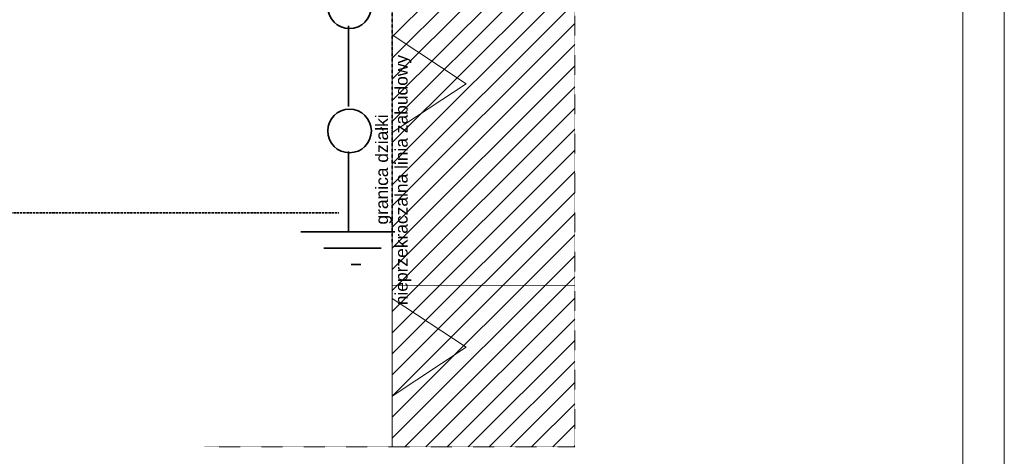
# Model space of a CAD drawing. Header units: centimetres. Extents: x 42630 to 130002, y 15 to 29179.
# Tile 137 of 165: x 84259 to 85445, y 3508 to 4034. Entities that reach past the tile are written whole.
import ezdxf

# ---------------------------------------------------------------- set-up
doc = ezdxf.new("R2010")
doc.units = ezdxf.units.CM
doc.header["$LTSCALE"] = 0.01
for name, pattern in [('Krawędzie ukryte', [391.222223, 282.222223, -109]), ('Kropki i Kreski', [670.277762, 352.777767, -176.388884, 0, -141.111112]), ('PRZERYWANA', [0.282222, 0.141111, -0.141111])]:
    doc.linetypes.add(name, pattern=pattern)
for name, color, linetype, lineweight in [('0 RAMKI I TABELKI_Nr_Pióra__1', 253, 'Continuous', 13), ('2D - Ogólne_Nr_Pióra__1', 7, 'Continuous', 13), ('2D - Ogólne_Nr_Pióra__21', 7, 'Continuous', 35), ('E0odgrom', 6, 'Continuous', 35), ('EGBB_L_1_Nr_Pióra__1', 7, 'Continuous', 13), ('Opisy - Tekst_Nr_Pióra__1', 7, 'Continuous', 13)]:
    doc.layers.add(name, color=color, linetype=linetype, lineweight=lineweight)
for name, color, linetype, lineweight, true_color in [('2D - Ogólne_Nr_Pióra__102', 7, 'Continuous', 13, 0xcccccc), ('EGBB_L_1_Nr_Pióra__2', 7, 'Continuous', 15, 0x7f7f7f), ('OTD_L_12_Nr_Pióra__2', 7, 'Continuous', 15, 0x7f7f7f)]:
    doc.layers.add(name, color=color, linetype=linetype, lineweight=lineweight, true_color=true_color)
doc.styles.add('GENERATED_STYLE_4', font='arial.ttf')

msp = doc.modelspace()

# ---------------------------------------------------------------- linework, layer by layer
at = {"layer": '0 RAMKI I TABELKI_Nr_Pióra__1', "linetype": 'Continuous'}
for p, q in [((85445.382, 5813.233), (85445.382, 2843.233)), ((85395.382, 5763.233), (85395.382, 2893.233))]:
    msp.add_line(p, q, dxfattribs=at)
at = {"layer": '2D - Ogólne_Nr_Pióra__1', "color": 252, "linetype": 'Continuous'}
for p, q in [((84708.085, 4016.024), (84708.085, 3898.168)), ((84796.989, 3957.096), (84708.085, 4016.024)), ((84708.085, 3898.168), (84796.989, 3957.096)), ((84708.085, 3698.342), (84708.085, 3580.485)), ((84796.989, 3639.414), (84708.085, 3698.342)), ((84708.085, 3580.485), (84796.989, 3639.414))]:
    msp.add_line(p, q, dxfattribs=at)
at = {"layer": '2D - Ogólne_Nr_Pióra__102', "color": 252, "linetype": 'Continuous'}
for p, q in [((84708.06, 4013.356), (84927.937, 4233.232)), ((84708.06, 3987.899), (84927.937, 4207.776)), ((84708.059, 3962.442), (84927.937, 4182.32)), ((84708.058, 3936.986), (84927.937, 4156.865)), ((84708.057, 3911.529), (84927.937, 4131.409)), ((84708.056, 3886.072), (84927.937, 4105.953)), ((84708.055, 3860.615), (84927.937, 4080.497)), ((84708.054, 3835.159), (84927.937, 4055.041)), ((84708.053, 3809.702), (84927.937, 4029.585)), ((84708.052, 3784.245), (84927.937, 4004.129)), ((84708.051, 3758.788), (84927.937, 3978.674)), ((84708.05, 3733.331), (84927.937, 3953.218)), ((84708.051, 3707.876), (84927.937, 3927.762)), ((84708.055, 3682.425), (84927.937, 3902.306)), ((84708.06, 3656.974), (84927.937, 3876.85)), ((84708.065, 3631.522), (84927.937, 3851.394)), ((84708.069, 3606.071), (84927.937, 3825.939)), ((84708.074, 3580.62), (84927.937, 3800.483)), ((84708.079, 3555.169), (84927.937, 3775.027)), ((84708.083, 3529.718), (84927.937, 3749.571)), ((84723.101, 3519.28), (84927.937, 3724.115)), ((84748.557, 3519.28), (84927.937, 3698.659)), ((84774.013, 3519.28), (84927.937, 3673.204)), ((84799.469, 3519.28), (84927.937, 3647.748)), ((84824.925, 3519.28), (84927.937, 3622.292)), ((84850.38, 3519.28), (84927.937, 3596.836)), ((84875.836, 3519.28), (84927.937, 3571.38)), ((84901.292, 3519.28), (84927.937, 3545.924)), ((84926.748, 3519.28), (84927.937, 3520.468))]:
    msp.add_line(p, q, dxfattribs=at)
at = {"layer": '2D - Ogólne_Nr_Pióra__21', "color": 252, "linetype": 'Kropki i Kreski'}
msp.add_line((84708.085, 3766.246), (84708.085, 5488.262), dxfattribs=at)
at = {"layer": 'E0odgrom'}
for p, q in [((84655.236, 4026.771), (84655.236, 3929.769)), ((84655.236, 3875.513), (84655.236, 3778.51)), ((84711.136, 3778.51), (84597.692, 3778.51)), ((84655.236, 3778.51), (84711.136, 3778.51)), ((84694.694, 3758.781), (84625.642, 3758.781)), ((84670.033, 3739.052), (84658.524, 3739.052))]:
    msp.add_line(p, q, dxfattribs=at)
at = {"layer": 'E0odgrom', "linetype": 'Krawędzie ukryte'}
msp.add_line((83070.07, 3801.283), (84643.528, 3801.283), dxfattribs=at)
at = {"layer": 'E0odgrom'}
for centre in [(84656.551, 4049.789), (84656.551, 3900.175)]:
    msp.add_circle(centre, 26.306, dxfattribs=at)
at = {"layer": 'EGBB_L_1_Nr_Pióra__1', "color": 252, "linetype": 'PRZERYWANA'}
for p in [(84927.937, 4773.443), (84481.903, 3519.28)]:
    msp.add_line(p, (84927.937, 3519.28), dxfattribs=at)
at = {"layer": 'EGBB_L_1_Nr_Pióra__1', "color": 252, "linetype": 'Continuous'}
msp.add_line((84708.085, 4064.28), (84708.085, 3519.28), dxfattribs=at)
at = {"layer": 'EGBB_L_1_Nr_Pióra__2', "color": 252, "linetype": 'Continuous'}
msp.add_line((84927.937, 3713.933), (84708.05, 3714.428), dxfattribs=at)
at = {"layer": 'OTD_L_12_Nr_Pióra__2', "color": 252, "linetype": 'Continuous'}
msp.add_line((84708.085, 4064.28), (84708.05, 3714.428), dxfattribs=at)

# ---------------------------------------------------------------- texts
at = {"layer": 'Opisy - Tekst_Nr_Pióra__1', "color": 252, "linetype": 'Continuous', "style": 'GENERATED_STYLE_4'}
for s, p in [('nieprzekraczalna linia zabudowy', (84726.514, 3690.111)), ('granica działki', (84702.942, 3787.343))]:
    msp.add_text(s, height=15, rotation=90, dxfattribs=at).set_placement(p)

doc.saveas('drawing.dxf')
